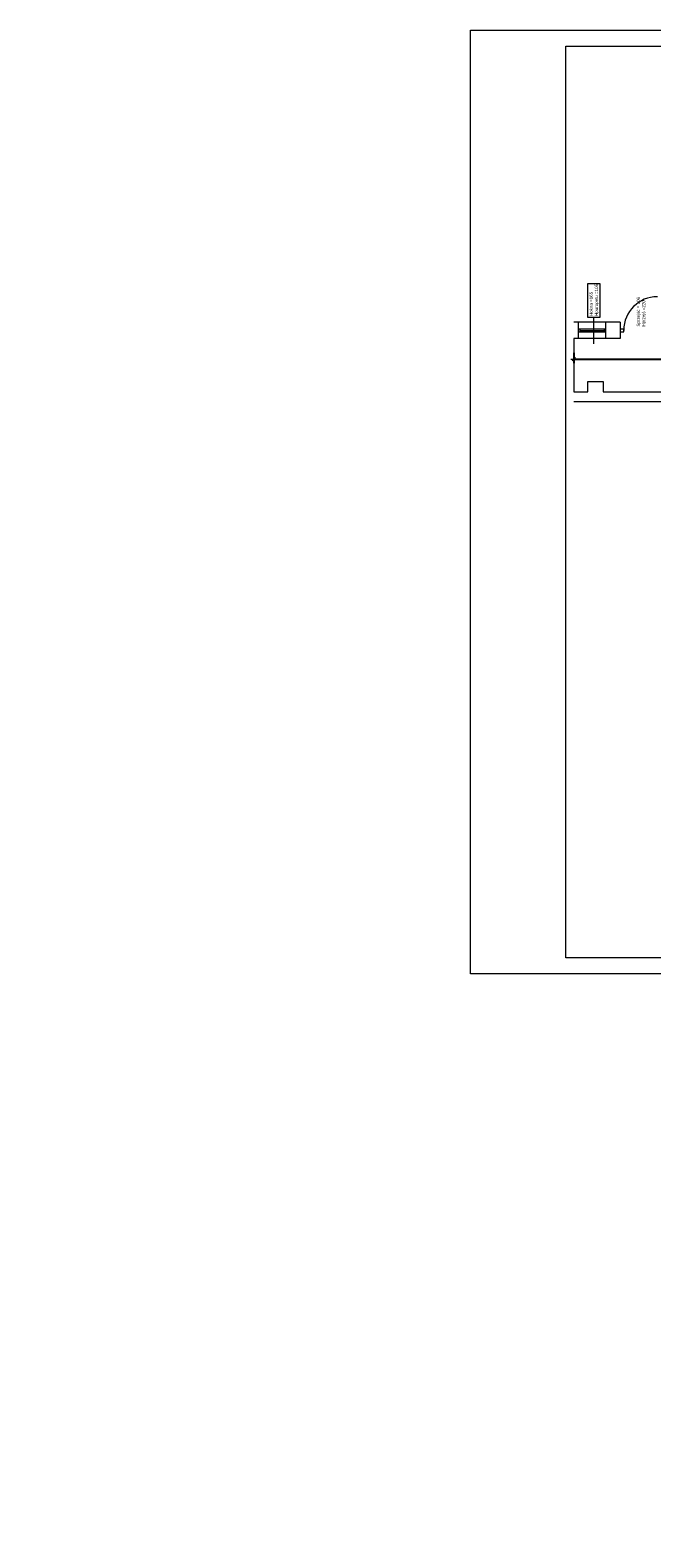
# Model space of a CAD drawing. Header units: millimetres. Extents: x 27490 to 108194, y -40520 to 41185.
# Tile 41 of 65: x 53109 to 55066, y -33906 to -29161. Entities that reach past the tile are written whole.
import ezdxf

# ---------------------------------------------------------------- set-up
doc = ezdxf.new("R2010")
doc.units = ezdxf.units.MM
doc.layers.get('0').update_dxf_attribs({"lineweight": 18})
doc.layers.get('Defpoints').update_dxf_attribs({"lineweight": 18})
for name, color, linetype, lineweight in [('Cienka', 7, 'Continuous', 18), ('M_Ramki rysunków', 2, 'Continuous', 18), ('PG_WYMIARY', 1, 'Continuous', 18)]:
    doc.layers.add(name, color=color, linetype=linetype, lineweight=lineweight)
doc.styles.add('BIKWYM', font='BIKROMSW.SHX', dxfattribs={"width": 0.8})
doc.styles.get("Standard").update_dxf_attribs({"font": 'arial.ttf'})
doc.dimstyles.new('BA_KR_50', dxfattribs={"dimscale": 0.5, "dimtxt": 25, "dimasz": 1.666667, "dimexe": 24, "dimexo": 0, "dimgap": 0, "dimtad": 0, "dimdec": 1, "dimrnd": 0.5, "dimzin": 9, "dimdsep": 46, "dimtxsty": 'BIKWYM', "dimblk": 'WYM-KR', "dimcen": 0, "dimdle": 20, "dimclrd": 256, "dimclre": 256, "dimclrt": 7, "dimadec": 0, "dimazin": 0, "dimtfac": 0.033333, "dimtdec": 1, "dimtmove": 0, "dimatfit": 3, "dimldrblk": 'WYM-KR', "dimfxl": 40, "dimfxlon": 1, "dimtvp": 0.8, "dimtolj": 1, "dimarcsym": 0})

# ---------------------------------------------------------------- blocks, each defined once
blk = doc.blocks.new('WYM-KR')
at = {"linetype": 'ByBlock'}
blk.add_line((11.52, 0), (-11.52, 0), dxfattribs=at)
at = {"color": 7, "linetype": 'ByBlock'}
blk.add_line((6.24, 6.24), (-6.24, -6.24), dxfattribs=at)
blk = doc.blocks.new('*D592')
at = {"layer": 'Defpoints', "color": 0, "transparency": 16777216}
for p in [(54820.4, -30131), (56682.4, -30131), (56682.4, -30196.6)]:
    blk.add_point(p, dxfattribs=at)
at = {"layer": 'PG_WYMIARY', "lineweight": -2, "transparency": 16777216}
for p, q in [((54820.4, -30176.6), (54820.4, -30208.6)), ((56682.4, -30176.6), (56682.4, -30208.6)), ((54821.3, -30196.6), (56681.6, -30196.6))]:
    blk.add_line(p, q, dxfattribs=at)
at = {"layer": 'PG_WYMIARY', "lineweight": -2, "transparency": 16777216, "xscale": 0.8333333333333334, "yscale": 0.8333333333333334, "zscale": 0.8333333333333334, "rotation": 180}
blk.add_blockref('WYM-KR', (54820.4, -30196.6), dxfattribs=at)
at = {"layer": 'PG_WYMIARY', "lineweight": -2, "transparency": 16777216, "xscale": 0.8333333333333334, "yscale": 0.8333333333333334, "zscale": 0.8333333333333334}
blk.add_blockref('WYM-KR', (56682.4, -30196.6), dxfattribs=at)
at = {"layer": 'PG_WYMIARY', "color": 7, "transparency": 16777216, "insert": (55751.4, -30186.6), "char_height": 12.5, "attachment_point": 5, "style": 'BIKWYM'}
blk.add_mtext('\\A1;1862', dxfattribs=at)

msp = doc.modelspace()

# ---------------------------------------------------------------- hatches: boundary and pattern name
at = {"layer": 'Cienka'}
h = msp.add_hatch(dxfattribs=at)
h.set_pattern_fill('ANSI37', color=256, scale=7.3)
edge = h.paths.add_edge_path()
edge.add_line((53109.35, -33906.33), (53126.35, -33906.33))

# ---------------------------------------------------------------- linework, layer by layer
at = {"lineweight": 20}
for p, q in [((54966.44, -30080), (54820.44, -30080)), ((54834.94, -30131), (54834.94, -30080)), ((54920.44, -30080), (54920.44, -30131)), ((54966.44, -30080), (54966.44, -30131)), ((54966.44, -30131), (54820.44, -30131)), ((54820.44, -30131), (54820.44, -30299)), ((54834.94, -30100.5), (54920.44, -30100.5)), ((54834.94, -30110.5), (54920.44, -30110.5)), ((54839.94, -30110.5), (54839.94, -30100.5)), ((54839.94, -30105.5), (54915.44, -30105.5)), ((54915.44, -30100.5), (54915.44, -30110.5)), ((54966.44, -30100.5), (54977.44, -30100.5)), ((54966.44, -30110.5), (54977.44, -30110.5)), ((54977.44, -30110.5), (54977.44, -30100.5)), ((54864.44, -30299), (54864.44, -30267)), ((54864.44, -30267), (54912.44, -30267)), ((54912.44, -30267), (54912.44, -30299)), ((54820.44, -30299), (54864.44, -30299)), ((54912.44, -30299), (55281.44, -30299)), ((54820.44, -30329), (55251.44, -30329))]:
    msp.add_line(p, q, dxfattribs=at)
at = {"color": 5, "lineweight": 20}
msp.add_arc((55083.44, -30105.5), 106, 90, 180, dxfattribs=at)
at = {"layer": 'Cienka'}
msp.add_line((54883.55, -30147.75), (54883.55, -30065.2), dxfattribs=at)
msp.add_lwpolyline([(54864.76, -29958.28), (54902.34, -29958.28), (54902.34, -30065.2), (54864.76, -30065.2)], close=True, dxfattribs=at)
at = {"layer": 'Defpoints', "color": 18, "lineweight": 18, "true_color": 0x000000}
msp.add_lwpolyline([(54495.32, -29160.59), (58695.32, -29160.59), (58695.32, -32130.59), (54495.32, -32130.59)], close=True, dxfattribs=at)
at = {"layer": 'M_Ramki rysunków'}
msp.add_lwpolyline([(54795.32, -32080.59), (54795.32, -29210.59), (58645.32, -29210.59), (58645.32, -32080.59)], close=True, dxfattribs=at)

# ---------------------------------------------------------------- texts
at = {"char_height": 10, "attachment_point": 1, "rotation": 90}
for s, insert in [('Hokna =165\\PHparapetu =105', (54869.7, -30060.18)), ('Sprzejść = 106\\PHprzejś =220', (55018.29, -30093.54))]:
    msp.add_mtext_dynamic_manual_height_columns(s, width=650.6795, gutter_width=50, heights=[0], dxfattribs=dict(at, insert=insert))

# ---------------------------------------------------------------- dimensions: what is measured, and where the dimension line sits
at = {"layer": 'PG_WYMIARY'}
dim = msp.add_linear_dim(base=(56682.44, -30196.57), p1=(54820.44, -30131), p2=(56682.44, -30131), dimstyle='BA_KR_50', override={"dimdec": 0, "dimtmove": 1}, dxfattribs=at)
dim.commit()
dim.dimension.update_dxf_attribs({"geometry": '*D592', "text_midpoint": (55751.44, -30186.57)})

doc.saveas('drawing.dxf')
